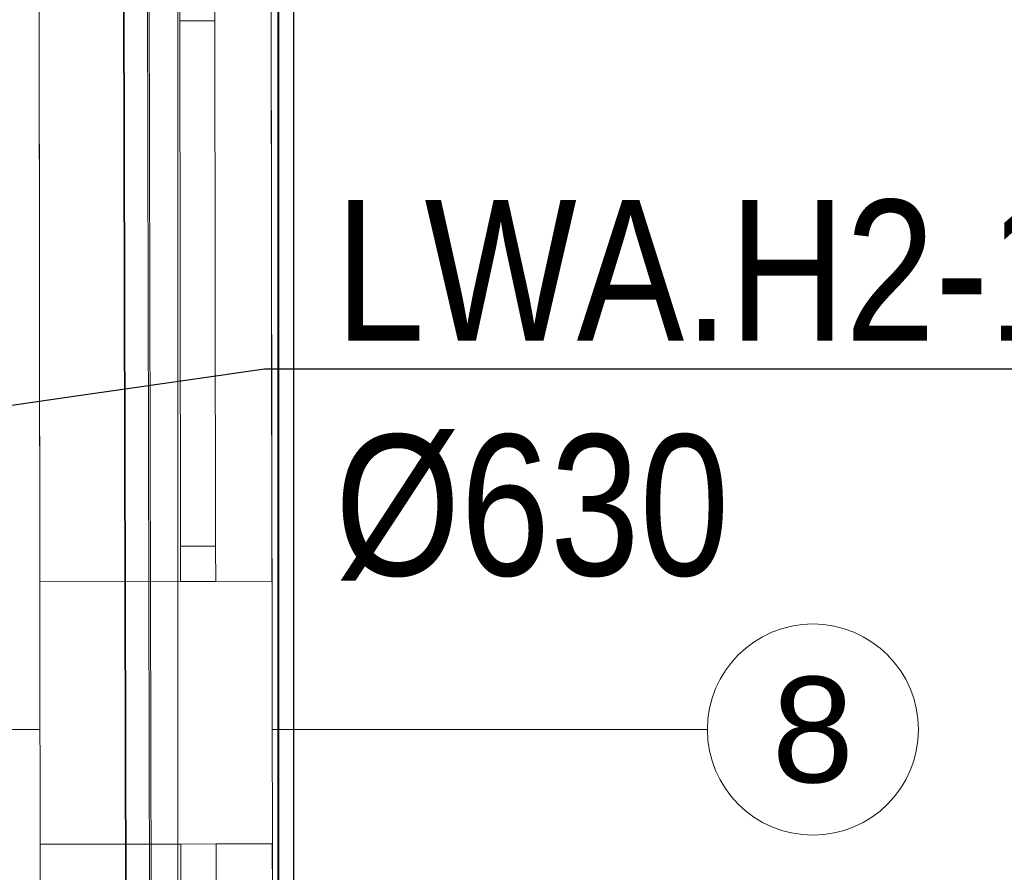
# Model space of a CAD drawing. Header units: millimetres. Extents: x -47038 to 86296, y -75637 to 48966.
# Tile 39 of 174: x -32265 to -30865, y -53422 to -52211. Entities that reach past the tile are written whole.
import ezdxf
from ezdxf import colors
from ezdxf.entities.mleader import LeaderData, LeaderLine
from ezdxf.enums import TextEntityAlignment as Align
from ezdxf.math import Vec2, Vec3

# ---------------------------------------------------------------- set-up
doc = ezdxf.new("R2010")
doc.units = ezdxf.units.MM
doc.linetypes.add('Przerywana', pattern=[564.444447, 282.222223, -282.222223])
doc.linetypes.add('Wipeout_Contour', pattern=[1000, 0, -1000])
for name, color, linetype, lineweight, true_color in [('280-A Dachy Powłoki_Nr_pióra__95', 7, 'Continuous', 20, 0x7c7c7c), ('410-K Osie główne_Nr_pióra__95', 7, 'Continuous', 20, 0x7c7c7c), ('420-K Ściany_Nr_pióra__95', 7, 'Continuous', 20, 0x7c7c7c), ('460 - Stropy_Nr_pióra__95', 7, 'Continuous', 20, 0x7c7c7c), ('Nowe_420-K Ściany_Nr_pióra__95', 7, 'Continuous', 20, 0x7c7c7c), ('Nowe_Okna Archicada_Nr_pióra__95', 7, 'Continuous', 25, 0x7c7c7c), ('Rozbiórka_420-K Ściany_Nr_pióra__95', 7, 'Continuous', 20, 0x7c7c7c), ('Rozbiórka_Okna Archicada_Nr_pióra__95', 7, 'Continuous', 25, 0x7c7c7c)]:
    doc.layers.add(name, color=color, linetype=linetype, lineweight=lineweight, true_color=true_color)
for name, color, linetype, lineweight in [('410-K Osie główne_Nr_pióra__1', 7, 'Continuous', 20), ('AURA_went_opisy', 7, 'Continuous', 15), ('XREF', 8, 'Continuous', 9)]:
    doc.layers.add(name, color=color, linetype=linetype, lineweight=lineweight)
doc.layers.add('420-K Ściany', color=7, linetype='Continuous')
doc.styles.add('Arial Narrow', font='ARIALN.TTF')
doc.styles.add('STYL_AUTOMATYCZNY_1', font='arial.ttf')

# ---------------------------------------------------------------- blocks, each defined once
blk = doc.blocks.new('A$C67F68D5B')
at = {"layer": '420-K Ściany_Nr_pióra__95', "linetype": 'Continuous', "lineweight": 5}
blk.add_hatch(color=8, dxfattribs=at).paths.add_polyline_path([(946.86, -1396.69), (913.86, -1396.74), (913.91, -1434.03), (946.91, -1433.99)])
at = {"layer": 'Nowe_420-K Ściany_Nr_pióra__95', "linetype": 'Continuous', "lineweight": 5}
blk.add_hatch(color=8, dxfattribs=at).paths.add_polyline_path([(913.76, -1316.74), (913.86, -1396.74), (946.86, -1396.69), (946.76, -1316.69)])
at = {"layer": '410-K Osie główne_Nr_pióra__95', "color": 8, "linetype": 'Continuous', "lineweight": 5}
blk.add_line((908.74, -1417.75), (1008.74, -1417.75), dxfattribs=at)
blk.add_circle((1023.74, -1417.75), 15, dxfattribs=at)
at = {"layer": '420-K Ściany_Nr_pióra__95', "color": 8, "linetype": 'Continuous', "lineweight": 5}
for p, q in [((913.86, -1396.74), (933.86, -1396.71)), ((933.86, -1396.71), (938.86, -1396.7)), ((938.86, -1396.7), (946.86, -1396.69))]:
    blk.add_line(p, q, dxfattribs=at)
at = {"layer": '420-K Ściany_Nr_pióra__95', "color": 8, "linetype": 'Continuous', "lineweight": 5, "flags": 128}
blk.add_lwpolyline([(946.91, -1433.99), (946.86, -1396.69)], dxfattribs=at)
at = {"layer": 'Nowe_420-K Ściany_Nr_pióra__95', "color": 8, "linetype": 'Continuous', "lineweight": 5, "flags": 128}
for points in [[(913.76, -1316.74), (913.86, -1396.74)], [(946.86, -1396.69), (946.76, -1316.69)], [(946.91, -1433.99), (913.91, -1434.03)]]:
    blk.add_lwpolyline(points, dxfattribs=at)
at = {"layer": 'Nowe_Okna Archicada_Nr_pióra__95', "color": 8, "linetype": 'Continuous', "lineweight": 5}
for p, q in [((913.91, -1434.03), (933.91, -1434.01)), ((914.13, -1614.03), (913.91, -1434.03)), ((933.91, -1434.01), (944.11, -1434)), ((933.91, -1434.01), (944.11, -1434)), ((934.13, -1614.01), (933.91, -1434.01)), ((944.11, -1434), (946.91, -1433.99)), ((944.33, -1614), (944.11, -1434)), ((947.13, -1613.99), (946.91, -1433.99))]:
    blk.add_line(p, q, dxfattribs=at)
at = {"layer": 'Rozbiórka_420-K Ściany_Nr_pióra__95', "color": 8, "linetype": 'Continuous', "lineweight": 5, "flags": 128}
blk.add_lwpolyline([(946.91, -1433.99), (913.91, -1434.03)], dxfattribs=at)
at = {"layer": '410-K Osie główne_Nr_pióra__1', "color": 8, "lineweight": 5, "style": 'STYL_AUTOMATYCZNY_1'}
blk.add_text('8', height=15, dxfattribs=at).set_placement((1023.74, -1410.25), align=Align.TOP_CENTER)
at = {"color": 8, "linetype": 'Wipeout_Contour', "lineweight": 5, "ltscale": 17510.797958}
blk.add_wipeout([(945.79, -544.9), (912.79, -544.9), (916.49, -3494.75), (949.49, -3494.75), (946.54, -1137.75), (933.42, -1137.75), (933.42, -1097.75), (946.49, -1097.75)], dxfattribs=at).dxf.layer = '420-K Ściany'
at = {"layer": '280-A Dachy Powłoki_Nr_pióra__95', "color": 8, "linetype": 'Continuous', "lineweight": 5, "flags": 128}
for points in [[(930.74, -3539.33), (923.96, -500.73)], [(924.03, -500.73), (930.81, -3539.33)], [(927.37, -500.73), (934.15, -3539.32)], [(934.36, -3539.32), (927.58, -500.73)], [(947.71, -543.91), (947.71, -3492.6)], [(947.84, -3492.6), (947.84, -543.91)], [(949.93, -3492.6), (949.93, -543.91)], [(949.98, -543.91), (949.98, -3492.6)]]:
    blk.add_lwpolyline(points, dxfattribs=at)
at = {"layer": '410-K Osie główne_Nr_pióra__95', "color": 8, "linetype": 'Continuous', "lineweight": 5}
blk.add_line((933.47, -548.55), (933.47, -3529.44), dxfattribs=at)
at = {"layer": '420-K Ściany_Nr_pióra__95', "color": 8, "linetype": 'Continuous', "lineweight": 5, "flags": 128}
for points in [[(912.79, -544.9), (916.49, -3492.42)], [(912.79, -544.9), (916.49, -3492.42)], [(949.49, -3492.37), (945.79, -544.86)], [(949.49, -3494.75), (946.54, -1137.75)]]:
    blk.add_lwpolyline(points, dxfattribs=at)
at = {"layer": '460 - Stropy_Nr_pióra__95', "color": 8, "linetype": 'Przerywana', "lineweight": 5}
blk.add_line((916.49, -3492.42), (912.79, -544.9), dxfattribs=at)
blk.add_line((916.49, -3492.42), (912.79, -544.9), dxfattribs=at)
at = {"layer": 'Rozbiórka_Okna Archicada_Nr_pióra__95', "color": 8, "linetype": 'Continuous', "lineweight": 5}
for p, q in [((913.86, -1396.74), (913.54, -1136.74)), ((946.86, -1396.69), (946.54, -1136.69)), ((933.76, -1317.08), (933.76, -1312.78)), ((938.76, -1312.77), (938.76, -1317.07)), ((938.76, -1317.07), (933.76, -1317.08)), ((933.85, -1391.71), (933.76, -1317.08)), ((938.76, -1317.07), (938.85, -1391.7)), ((933.85, -1391.71), (938.85, -1391.7)), ((933.86, -1396.71), (933.85, -1391.71)), ((938.85, -1391.7), (938.86, -1396.7)), ((913.86, -1396.74), (933.86, -1396.71)), ((933.86, -1396.71), (938.86, -1396.7)), ((933.86, -1396.71), (938.86, -1396.7)), ((938.86, -1396.7), (946.86, -1396.69)), ((913.91, -1434.03), (933.91, -1434.01)), ((914.13, -1611.03), (913.91, -1434.03)), ((933.91, -1434.01), (938.91, -1434)), ((933.91, -1434.01), (938.91, -1434)), ((933.92, -1441.51), (933.91, -1434.01)), ((938.91, -1434), (946.91, -1433.99)), ((938.91, -1434), (938.92, -1441.5)), ((947.13, -1610.99), (946.91, -1433.99))]:
    blk.add_line(p, q, dxfattribs=at)

msp = doc.modelspace()

# ---------------------------------------------------------------- block references
at = {"layer": 'XREF', "xscale": 10, "yscale": 10, "zscale": 10}
msp.add_blockref('A$C67F68D5B', (-41374.8, -39042.2), dxfattribs=at)

# ---------------------------------------------------------------- next in the draw order: leaders
at = {"layer": 'AURA_went_opisy'}
ml = msp.add_multileader_mtext('Standard', dxfattribs=at)
ml.set_content('LWA.H2-1.1\\P%%C630', color=256, style='Arial Narrow')
ml.set_leader_properties()
ml.build(insert=Vec2(0, 0))
ml.multileader.update_dxf_attribs({"text_left_attachment_type": 6, "text_right_attachment_type": 6, "dogleg_length": 50, "arrow_head_size": 120})
ctx = ml.context
ctx.base_point, ctx.char_height, ctx.arrow_head_size, ctx.landing_gap_size, ctx.plane_origin = Vec3(-31866.7, -52707.4, 6688), 200, 120, 50, Vec3(-57865.8, -119871.8, 6688)
ctx.left_attachment, ctx.right_attachment = 6, 6
notes = []
notes.append((ctx, [(0, (1, 1, 0), (-31916.7, -52707.4, 6688), (1, 0), 50, [(0, [(-32832.7, -52837.8, 6688)], 0, [])])]))
ctx.mtext.insert = Vec3(-31816.7, -52467.4, 6688)
for ctx, leaders in notes:
    for number, flags, end, landing, length, lines in leaders:
        leader = LeaderData()
        leader.index, (leader.has_last_leader_line, leader.has_dogleg_vector, leader.attachment_direction) = number, flags
        leader.last_leader_point, leader.dogleg_vector, leader.dogleg_length = Vec3(end), Vec3(landing), length
        for number, points, colour, breaks in lines:
            line = LeaderLine()
            line.index, line.vertices, line.color, line.breaks = number, Vec3.list(points), colors.encode_raw_color(colour), breaks
            leader.lines.append(line)
        ctx.leaders.append(leader)

doc.saveas('drawing.dxf')
